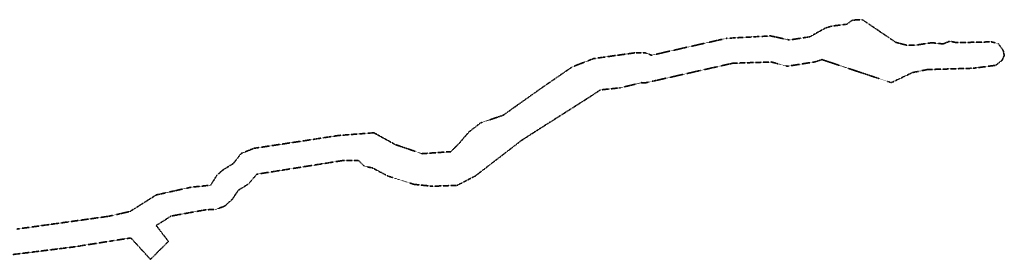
# Model space of a CAD drawing. Header units: metres. Extents: x 169249 to 194689, y 406250 to 412203.
# Tile 26 of 26: x 181969 to 194689, y 409106 to 412203. Entities that reach past the tile are written whole.
import ezdxf

# ---------------------------------------------------------------- set-up
doc = ezdxf.new("R2010")
doc.units = ezdxf.units.M
doc.linetypes.add('AL-TEKENBLADGRENS', pattern=[11.5, 2.5, -1.5, 1, -1.5, 1, -1.5, 2.5])
doc.layers.add('X-XX-AL-TEKENBLADGRENS-G', color=7, linetype='AL-TEKENBLADGRENS', lineweight=35)

msp = doc.modelspace()

# ---------------------------------------------------------------- linework, layer by layer
at = {"layer": 'X-XX-AL-TEKENBLADGRENS-G'}
msp.add_polyline3d([(181737, 409150, 0), (182662, 409265, 0), (183148, 409342, 0), (183405, 409382, 0), (183658, 409106, 0), (183890, 409338, 0), (183733, 409543, 0), (183925, 409665, 0), (184372, 409746, 0), (184502, 409751, 0), (184618, 409793, 0), (184717, 409884, 0), (184794, 409999, 0), (184923, 410079, 0), (185035, 410206, 0), (186141, 410382, 0), (186345, 410384, 0), (186422, 410308, 0), (186523, 410288, 0), (186729, 410181, 0), (187061, 410075, 0), (187300, 410050, 0), (187621, 410062, 0), (187854, 410182, 0), (188462, 410650, 0), (189288, 411175, 0), (189471, 411295, 0), (189716, 411321, 0), (189853, 411352, 0), (190003, 411389, 0), (190047, 411385, 0), (191182, 411640, 0), (191679, 411656, 0), (191886, 411601, 0), (192247, 411658, 0), (192333, 411687, 0), (193229, 411389, 0), (193504, 411519, 0), (193692, 411558, 0), (194288, 411575, 0), (194579, 411613, 0), (194661, 411678, 0), (194689, 411740, 0), (194674, 411807, 0), (194611, 411894, 0), (194521, 411916, 0), (194075, 411906, 0), (193983, 411924, 0), (193899, 411889, 0), (193752, 411905, 0), (193552, 411875, 0), (193425, 411874, 0), (193289, 411909, 0), (192855, 412203, 0), (192727, 412197, 0), (192654, 412144, 0), (192460, 412120, 0), (192377, 412094, 0), (192177, 411982, 0), (191912, 411940, 0), (191671, 411993, 0), (191102, 411962, 0), (190131, 411743, 0), (190048, 411776, 0), (189930, 411776, 0), (189385, 411700, 0), (189107, 411593, 0), (188700, 411312, 0), (188214, 410967, 0), (187922, 410868, 0), (187770, 410749, 0), (187649, 410607, 0), (187539, 410497, 0), (187165, 410471, 0), (186821, 410589, 0), (186545, 410741, 0), (186096, 410707, 0), (184991, 410539, 0), (184830, 410473, 0), (184730, 410345, 0), (184591, 410258, 0), (184515, 410189, 0), (184436, 410063, 0), (184183, 410038, 0), (183734, 409938, 0), (183393, 409723, 0), (183113, 409661, 0), (181934, 409497, 0)], dxfattribs=at)

doc.saveas('drawing.dxf')
